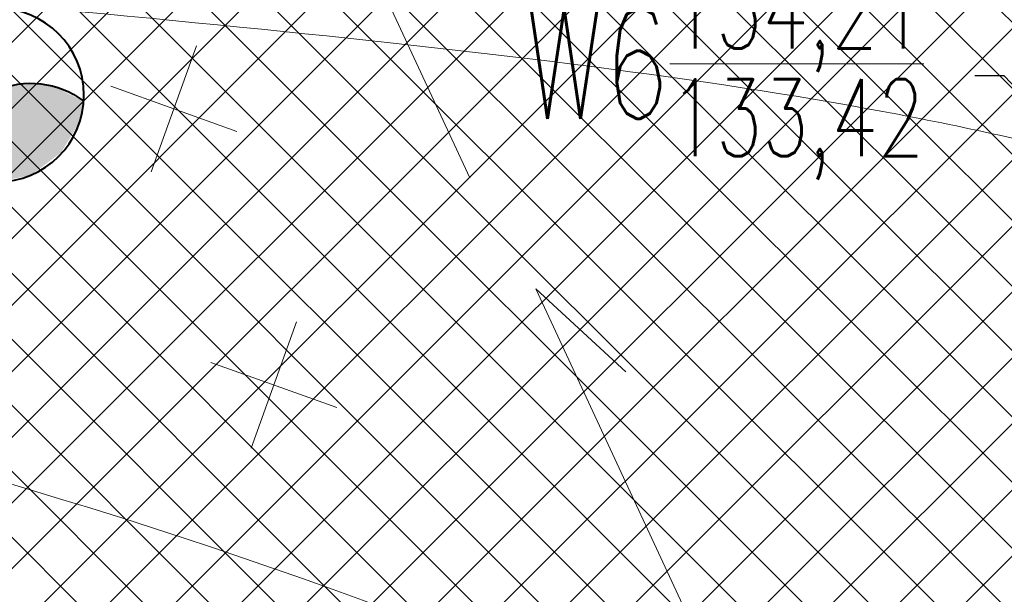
# Model space of a CAD drawing. Header units: metres. Extents: x 7472034 to 8439876, y 5890181 to 5961460.
# Tile 24 of 202: x 8439485 to 8439492, y 5890390 to 5890394. Entities that reach past the tile are written whole.
import ezdxf
from ezdxf import colors
from ezdxf.entities.mleader import LeaderData, LeaderLine
from ezdxf.math import Vec2, Vec3

# ---------------------------------------------------------------- set-up
doc = ezdxf.new("R2010")
doc.units = ezdxf.units.M
doc.header["$MEASUREMENT"] = 0
doc.linetypes.add('$0$L218_500', pattern=[1, 0.5, -0.5])
doc.layers.get('0').update_dxf_attribs({"linetype": 'CONTINUOUS', "lineweight": 5})
doc.layers.get('Defpoints').update_dxf_attribs({"linetype": 'CONTINUOUS'})
for name, color, linetype, lineweight in [('### Krawężnik', 6, 'CONTINUOUS', 35), ('### rzędne', 172, 'CONTINUOUS', 35), ('_a_widok', 7, 'CONTINUOUS', 5), ('_IS.KD.opis.2', 7, 'CONTINUOUS', 18), ('a_opisy', 7, 'CONTINUOUS', 18), ('E_LAMPY', 10, 'CONTINUOUS', 25), ('KOLOR-OBIEKT', 21, 'CONTINUOUS', 13), ('ZAG-obrys 018 wymiary', 7, 'CONTINUOUS', 18), ('ZAG-OPIS_020', 7, 'CONTINUOUS', 25)]:
    doc.layers.add(name, color=color, linetype=linetype, lineweight=lineweight)
doc.layers.add('100_rzut_wym_wew', color=7, linetype='CONTINUOUS')
doc.layers.add('_IS.BLOK.KD.doziemne', color=7, linetype='CONTINUOUS')
doc.layers.add('_IS_NO', color=11, linetype='CONTINUOUS', lineweight=20, plot=False)
doc.styles.add('DIM', font='simplex.shx', dxfattribs={"width": 0.8})
doc.styles.add('RS', font='Romans.shx', dxfattribs={"width": 0.7})
doc.dimstyles.new('DIM-WEW_500', dxfattribs={"dimscale": 5, "dimtxt": 18, "dimasz": 10, "dimexe": 4, "dimexo": 8, "dimgap": 5, "dimtad": 1, "dimlfac": 0.01, "dimzin": 9, "dimdsep": 46, "dimtxsty": 'DIM', "dimblk": 'ARCHTICK', "dimcen": 5, "dimclrt": 112, "dimadec": 4, "dimazin": 2, "dimtfac": 4, "dimtmove": 0, "dimatfit": 3, "dimldrblk": 'ARCHTICK', "dimfxl": 0, "dimtolj": 1, "dimlwd": 13, "dimarcsym": 0})
pattern_1 = [(45, (967499.2092647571, -71042.97165620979), (-0.2245064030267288, 0.2245064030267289), []), (135, (967499.2092647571, -71042.97165620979), (-0.2245064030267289, -0.2245064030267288), [])]

# ---------------------------------------------------------------- blocks, each defined once
blk = doc.blocks.new('_Oblique')
at = {"color": 0, "linetype": 'ByBlock', "lineweight": -2}
blk.add_line((-0.5, -0.5), (0.5, 0.5), dxfattribs=at)
blk = doc.blocks.new('*D70')
at = {"layer": 'Defpoints', "color": 0, "linetype": 'Continuous'}
for p in [(8439467.184140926, 5890400.218016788), (8439465.25386815, 5890398.746710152), (8439483.44976251, 5890374.874705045)]:
    blk.add_point(p, dxfattribs=at)
at = {"layer": 'ZAG-obrys 018 wymiary', "color": 0, "linetype": 'Continuous', "lineweight": -2}
for p, q in [((8439465.890114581, 5890399.231674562), (8439467.502264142, 5890400.460498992)), ((8439484.086008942, 5890375.359669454), (8439485.698158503, 5890376.588493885))]:
    blk.add_line(p, q, dxfattribs=at)
at = {"layer": 'ZAG-obrys 018 wymiary', "color": 0, "linetype": 'Continuous', "lineweight": 13}
blk.add_line((8439485.380035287, 5890376.346011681), (8439467.184140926, 5890400.218016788), dxfattribs=at)
at = {"layer": 'ZAG-obrys 018 wymiary', "color": 0, "linetype": 'Continuous', "lineweight": 13, "xscale": 0.3, "yscale": 0.3, "zscale": 0.3}
for p, rotation in [((8439467.184140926, 5890400.218016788), 127.3156395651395), ((8439485.380035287, 5890376.346011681), 307.3156395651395)]:
    blk.add_blockref('_Oblique', p, dxfattribs=dict(at, rotation=rotation))
at = {"layer": 'ZAG-obrys 018 wymiary', "color": 112, "linetype": 'Continuous', "lineweight": 25, "insert": (8439476.75927293, 5890388.645737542), "char_height": 0.8, "attachment_point": 5, "rotation": 307.31563956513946, "style": 'RS'}
blk.add_mtext('\\A1;30.02', dxfattribs=at)
blk = doc.blocks.new('_ArchTick')
at = {"layer": '100_rzut_wym_wew', "color": 0, "linetype": 'Continuous', "const_width": 0.15}
blk.add_lwpolyline([(-0.5, -0.5), (0.5, 0.5)], dxfattribs=at)
blk = doc.blocks.new('A$C5FF37710')
at = {"layer": '### rzędne', "color": 0, "lineweight": 13, "flags": 128}
blk.add_lwpolyline([(38.48125302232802, 24.18436087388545), (36.9442645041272, 27.49714869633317), (37.6605330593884, 26.62872736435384)], dxfattribs=at)
at = {"layer": '### rzędne', "color": 0, "lineweight": 13, "elevation": 6.635853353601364e-07, "flags": 128}
blk.add_lwpolyline([(40.46869939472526, 20.11418035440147), (38.93171087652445, 23.42696817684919), (39.54439924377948, 22.86151062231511)], dxfattribs=at)
blk = doc.blocks.new('LAM')
at = {"lineweight": 40}
blk.add_line((6.835788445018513e-16, -161.5506126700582), (6.835788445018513e-16, -18.60614954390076), dxfattribs=at)
for centre, radius in [((0, 0), 18.60614954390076), ((6.835788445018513e-16, -243.8416448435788), 82.29103217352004)]:
    blk.add_circle(centre, radius, dxfattribs=at)
blk.add_arc((6.835788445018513e-16, -321.8015997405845), 82.29103217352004, 28.27372536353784, 151.7262746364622, dxfattribs=at)
for points in [[(18.17331868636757, -241.5423668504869), (-60.85573633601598, -299.2347250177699), (45.93429220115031, -253.5238231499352), (-32.76859408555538, -318.3959581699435)], [(-60.85573633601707, -299.2347250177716), (-18.22487994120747, -241.5540594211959), (18.17331868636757, -241.5423668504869)], [(-33.98132504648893, -246.854394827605), (-60.85573633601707, -299.2347250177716), (-18.22487994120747, -241.5540594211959)], [(-51.68273205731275, -257.7648198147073), (-60.85573633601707, -299.2347250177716), (-33.98132504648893, -246.854394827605)], [(-72.47327324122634, -282.8216222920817), (-60.85573633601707, -299.2347250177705), (-51.68273205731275, -257.7648198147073)], [(-32.76859408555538, -318.3959581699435), (45.93429220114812, -253.5238231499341), (2.278341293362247, -326.1011314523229)], [(45.93429220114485, -253.5238231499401), (72.47327324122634, -282.8216222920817), (2.278341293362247, -326.1011314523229)], [(2.278341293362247, -326.1011314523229), (72.47327324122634, -282.8216222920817), (33.98364006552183, -318.7878000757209), (58.17943860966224, -302.6549622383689)]]:
    blk.add_solid(points, dxfattribs=at)
blk = doc.blocks.new('Elektryk_v3')
at = {"layer": 'E_LAMPY', "color": 1, "xscale": -0.007200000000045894, "yscale": 0.007200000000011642, "zscale": 0.0072, "rotation": 24.2907176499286}
blk.add_blockref('LAM', (-25.34581779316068, -59.31437533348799), dxfattribs=at)
blk = doc.blocks.new('A$C2D0F1821')
at = {"ltscale": 0.1}
for p, q in [((0.4569985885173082, 0.9141682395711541), (0.4569985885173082, 0)), ((0.9140827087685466, 0.4570841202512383), (-8.553080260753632e-05, 0.4570841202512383))]:
    blk.add_line(p, q, dxfattribs=at)
blk = doc.blocks.new('*D120')
at = {"layer": 'Defpoints', "color": 0, "linetype": 'Continuous', "lineweight": 60}
for p in [(8439491.77533272, 5890412.229050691), (8439491.536950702, 5890412.112391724), (8439501.399289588, 5890392.563367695)]:
    blk.add_point(p, dxfattribs=at)
at = {"layer": 'ZAG-obrys 018 wymiary', "color": 0, "linetype": 'Continuous', "lineweight": -2}
for p, q in [((8439491.536950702, 5890412.112391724), (8439491.177666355, 5890411.936565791)), ((8439501.16090757, 5890392.446708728), (8439500.801623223, 5890392.270882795))]:
    blk.add_line(p, q, dxfattribs=at)
at = {"layer": 'ZAG-obrys 018 wymiary', "color": 0, "linetype": 'Continuous', "lineweight": 13}
blk.add_line((8439501.16090757, 5890392.446708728), (8439491.536950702, 5890412.112391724), dxfattribs=at)
at = {"layer": 'ZAG-obrys 018 wymiary', "color": 0, "linetype": 'Continuous', "lineweight": 13, "xscale": 0.3, "yscale": 0.3, "zscale": 0.3}
for p, rotation in [((8439491.536950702, 5890412.112391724), 116.0761189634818), ((8439501.16090757, 5890392.446708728), 296.0761189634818)]:
    blk.add_blockref('_Oblique', p, dxfattribs=dict(at, rotation=rotation))
at = {"layer": 'ZAG-obrys 018 wymiary', "color": 112, "linetype": 'Continuous', "lineweight": 25, "insert": (8439499.079467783, 5890398.064928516), "char_height": 0.8, "attachment_point": 5, "rotation": 296.0761189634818, "style": 'RS'}
blk.add_mtext('\\A1;21.9', dxfattribs=at)
blk = doc.blocks.new('*D121')
at = {"layer": 'Defpoints', "color": 0, "linetype": 'Continuous'}
for p in [(8439466.404086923, 5890399.962795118), (8439465.253868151, 5890398.746710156), (8439487.477918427, 5890377.726369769)]:
    blk.add_point(p, dxfattribs=at)
at = {"layer": 'ZAG-obrys 018 wymiary', "color": 0, "linetype": 'Continuous', "lineweight": -2}
for p, q in [((8439465.803594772, 5890399.327916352), (8439466.678950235, 5890400.253398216)), ((8439488.02764505, 5890378.307575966), (8439488.903000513, 5890379.233057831))]:
    blk.add_line(p, q, dxfattribs=at)
at = {"layer": 'ZAG-obrys 018 wymiary', "color": 0, "linetype": 'Continuous', "lineweight": 13}
blk.add_line((8439488.628137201, 5890378.942454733), (8439466.404086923, 5890399.962795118), dxfattribs=at)
at = {"layer": 'ZAG-obrys 018 wymiary', "color": 0, "linetype": 'Continuous', "lineweight": 13, "xscale": 0.3, "yscale": 0.3, "zscale": 0.3}
for p, rotation in [((8439466.404086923, 5890399.962795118), 136.5944193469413), ((8439488.628137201, 5890378.942454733), 316.5944193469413)]:
    blk.add_blockref('_Oblique', p, dxfattribs=dict(at, rotation=rotation))
at = {"layer": 'ZAG-obrys 018 wymiary', "color": 112, "linetype": 'Continuous', "lineweight": 25, "insert": (8439476.474970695, 5890391.263244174), "char_height": 0.8, "attachment_point": 5, "rotation": 316.5944193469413, "style": 'RS'}
blk.add_mtext('\\A1;30.6', dxfattribs=at)
blk = doc.blocks.new('*D132')
at = {"layer": 'Defpoints', "color": 0, "linetype": 'Continuous', "lineweight": 60}
for p in [(8439490.081045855, 5890411.33265816), (8439490.081045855, 5890411.33265816), (8439503.593241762, 5890384.547616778)]:
    blk.add_point(p, dxfattribs=at)
at = {"layer": 'ZAG-obrys 018 wymiary', "color": 0, "linetype": 'Continuous', "lineweight": -2}
for p, q in [((8439490.081045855, 5890411.33265816), (8439490.438176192, 5890411.512818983)), ((8439503.593241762, 5890384.547616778), (8439503.9503721, 5890384.727777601))]:
    blk.add_line(p, q, dxfattribs=at)
at = {"layer": 'ZAG-obrys 018 wymiary', "color": 0, "linetype": 'Continuous', "lineweight": 13}
blk.add_line((8439503.593241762, 5890384.547616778), (8439490.081045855, 5890411.33265816), dxfattribs=at)
at = {"layer": 'ZAG-obrys 018 wymiary', "color": 0, "linetype": 'Continuous', "lineweight": 13, "xscale": 0.3, "yscale": 0.3, "zscale": 0.3}
for p, rotation in [((8439490.081045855, 5890411.33265816), 116.7694823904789), ((8439503.593241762, 5890384.547616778), 296.7694823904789)]:
    blk.add_blockref('_Oblique', p, dxfattribs=dict(at, rotation=rotation))
at = {"layer": 'ZAG-obrys 018 wymiary', "color": 112, "linetype": 'Continuous', "lineweight": 25, "insert": (8439496.348970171, 5890400.239980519), "char_height": 0.8, "attachment_point": 5, "rotation": 296.7694823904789, "style": 'RS'}
blk.add_mtext('\\A1;30', dxfattribs=at)
blk = doc.blocks.new('A$C1D2679FE')
at = {"layer": 'KOLOR-OBIEKT', "lineweight": 9, "ltscale": 200}
h = blk.add_hatch(dxfattribs=at)
h.set_pattern_fill('ANSI37', color=253, scale=0.1, angle=16)
h.set_pattern_definition([(61, (-7471780.020262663, -5961378.212846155), (-0.2776917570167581, 0.153927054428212), []), (151, (-7471780.020262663, -5961378.212846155), (-0.153927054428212, -0.2776917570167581), [])])
edge = h.paths.add_edge_path()
edge.add_line((196.975401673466, 33.54016214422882), (192.3495923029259, 34.13512154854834))
edge.add_line((192.3495923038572, 34.13512154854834), (187.7176397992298, 34.7308710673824))
edge.add_line((187.7176398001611, 34.7308710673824), (178.5077782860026, 36.15998750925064))
edge.add_line((178.5077782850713, 36.15998750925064), (176.6601969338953, 36.5026140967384))
edge.add_arc((181.3685569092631, 38.18527459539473), 5.000000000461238, 199.6657310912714, 261.1796204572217)
edge.add_line((180.6018702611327, 33.24440507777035), (187.358021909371, 32.19603671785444))
edge.add_line((187.3580219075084, 32.19603671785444), (192.0230219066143, 31.59603671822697))
edge.add_line((192.0230219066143, 31.59603671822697), (196.6880219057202, 30.9960367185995))
edge.add_line((196.6880219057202, 30.9960367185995), (201.9780219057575, 30.48103671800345))
edge.add_line((201.9780219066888, 30.48103671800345), (207.2680219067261, 29.96603671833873))
edge.add_line((207.2680219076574, 29.96603671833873), (216.468021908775, 29.35603671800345))
edge.add_line((216.4680219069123, 29.35603671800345), (221.8830219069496, 29.11103671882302))
edge.add_line((221.8830219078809, 29.11103671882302), (227.2980219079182, 28.86603671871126))
edge.add_line((227.2980219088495, 28.86603671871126), (233.718021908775, 28.60103671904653))
edge.add_line((233.7180219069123, 28.60103671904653), (240.1380219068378, 28.33603671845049))
edge.add_line((240.1380219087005, 28.33603671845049), (245.3280219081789, 28.076036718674))
edge.add_line((245.3280219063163, 28.076036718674), (246.1380219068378, 28.00603671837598))
edge.add_line((246.1380219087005, 28.00603671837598), (248.4280219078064, 27.98603671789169))
edge.add_line((248.4280219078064, 27.98603671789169), (251.4080219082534, 28.33603671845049))
edge.add_line((251.4080219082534, 28.33603671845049), (255.3380219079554, 29.13603671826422))
edge.add_line((255.3380219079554, 29.13603671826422), (258.1480219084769, 30.35603671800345))
edge.add_line((258.1480219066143, 30.35603671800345), (260.6280219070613, 32.076036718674))
edge.add_line((260.6280219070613, 32.076036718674), (262.7080219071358, 34.29603671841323))
edge.add_line((262.7080219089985, 34.29603671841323), (264.3880219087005, 36.826036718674))
edge.add_line((264.3880219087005, 36.826036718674), (265.608021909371, 39.59603671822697))
edge.add_line((265.6080219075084, 39.59603671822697), (266.4080219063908, 42.53603671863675))
edge.add_line((266.4080219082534, 42.53603671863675), (266.6380219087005, 45.60603671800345))
edge.add_line((266.6380219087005, 45.60603671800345), (266.3380219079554, 48.59603671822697))
edge.add_line((266.3380219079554, 48.59603671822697), (265.628021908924, 51.53603671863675))
edge.add_line((265.6280219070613, 51.53603671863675), (264.5280219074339, 54.28603671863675))
edge.add_line((264.5280219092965, 54.28603671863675), (263.3880219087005, 57.11603671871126))
edge.add_line((263.3880219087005, 57.11603671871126), (262.5430219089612, 59.47103671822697))
edge.add_line((262.5430219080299, 59.47103671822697), (261.6980219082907, 61.826036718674))
edge.add_line((261.6980219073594, 61.826036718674), (260.5980219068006, 65.15103671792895))
edge.add_line((260.5980219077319, 65.15103671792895), (259.4980219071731, 68.47603671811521))
edge.add_line((259.4980219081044, 68.47603671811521), (257.3916487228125, 67.77919145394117))
edge.add_line((257.3916487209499, 67.77919145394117), (258.1675714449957, 64.34697791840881))
edge.add_line((258.167571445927, 64.34697791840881), (259.2776264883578, 60.99158426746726))
edge.add_line((259.2776264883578, 60.99158426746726), (260.1334384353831, 58.60645156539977))
edge.add_line((260.1334384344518, 58.60645156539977), (260.9950570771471, 56.20513570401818))
edge.add_line((260.9950570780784, 56.20513570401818), (262.1522789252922, 53.33238322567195))
edge.add_line((262.1522789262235, 53.33238322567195), (263.1827648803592, 50.75616833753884))
edge.add_line((263.1827648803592, 50.75616833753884), (263.8083402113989, 48.16575780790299))
edge.add_line((263.8083402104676, 48.16575780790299), (264.0684198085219, 45.57363114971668))
edge.add_line((264.0684198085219, 45.57363114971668), (263.8734869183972, 42.97170083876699))
edge.add_line((263.8734869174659, 42.97170083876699), (263.1880731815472, 40.45280535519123))
edge.add_line((263.1880731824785, 40.45280535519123), (262.1337886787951, 38.05906103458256))
edge.add_line((262.1337886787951, 38.05906103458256), (260.6936748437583, 35.89031817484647))
edge.add_line((260.6936748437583, 35.89031817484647), (258.9457271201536, 34.02472012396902))
edge.add_line((258.9457271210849, 34.02472012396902), (256.8967191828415, 32.60363397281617))
edge.add_line((256.8967191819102, 32.60363397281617), (254.5645412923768, 31.59108698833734))
edge.add_line((254.5645412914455, 31.59108698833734), (251.0026761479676, 30.86602538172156))
edge.add_line((251.0026761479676, 30.86602538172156), (248.2893446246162, 30.54734550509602))
edge.add_line((248.2893446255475, 30.54734550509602), (246.2595893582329, 30.56507262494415))
edge.add_line((246.2595893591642, 30.56507262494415), (245.5023283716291, 30.63051493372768))
edge.add_line((245.5023283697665, 30.63051493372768), (240.2548571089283, 30.89339403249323))
edge.add_line((240.2548571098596, 30.89339403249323), (233.8236017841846, 31.1588586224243))
edge.add_line((233.8236017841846, 31.1588586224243), (227.4086662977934, 31.42364957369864))
edge.add_line((227.4086662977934, 31.42364957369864), (221.9987299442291, 31.66842047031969))
edge.add_line((221.9987299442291, 31.66842047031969), (217.4544723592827, 31.90290945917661))
edge.add_line((217.4544723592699, 31.90290945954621), (217.0910134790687, 31.92589690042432))
edge.add_line((217.0910134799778, 31.92589689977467), (214.8768218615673, 32.06593639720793))
edge.add_line((214.876821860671, 32.06593639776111), (207.0033997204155, 32.56390146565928))
edge.add_line((207.0033997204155, 32.56390146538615), (202.2260741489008, 33.02899081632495))
edge.add_line((202.2260741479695, 33.02899081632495), (196.975401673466, 33.54016214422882))
blk = doc.blocks.new('A$C2C426404')
at = {"layer": '_IS_NO'}
for points, knots in [([(50.6228041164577, 30.56321178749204, 1.829566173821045e-06), (53.11749188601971, 30.21319374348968), (56.38514522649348, 30.67444155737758), (60.99540497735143, 30.04553546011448), (68.19327101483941, 22.54355850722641, -2.469325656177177e-08), (70.8769634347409, 19.46133922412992, 5.150448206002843e-09), (74.71212187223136, 14.31917844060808, -1.219795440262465e-09), (78.88802252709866, 13.86142715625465), (82.75564656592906, 12.70757211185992)], [0, 0, 0, 0, 7.578698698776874, 9.67195365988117, 16.27655537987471, 24.33370670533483, 30.35915105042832, 36.79354326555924, 36.79354326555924, 36.79354326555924, 36.79354326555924]), ([(34.69758252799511, 26.62029764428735, 1.829566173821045e-06), (40.87218305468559, 26.41112569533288, 1.667744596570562e-06), (49.61345895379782, 24.40192037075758), (56.18036241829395, 20.44034491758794, -1.622211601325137e-07), (58.82988067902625, 19.20467422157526, -1.627363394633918e-07), (59.09417402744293, 19.08442812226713, -1.62117903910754e-07)], [0, 0, 0, 0, 10.98030812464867, 19.58301366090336, 20.55410556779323, 20.55410556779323, 20.55410556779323, 20.55410556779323])]:
    blk.add_open_spline(points, degree=3, knots=knots, dxfattribs=at)
at = {"layer": '_IS_NO', "ltscale": 0.1}
blk.add_open_spline([(42.68988528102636, 28.46442090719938, 1.829566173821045e-06), (46.62654304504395, 28.07523506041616, 3.049431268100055e-06), (50.48704279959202, 27.80676846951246), (53.91074486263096, 27.04982776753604), (55.06767404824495, 26.67388751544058, 4.692356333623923e-08), (55.69703794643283, 26.4419252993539, 8.071714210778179e-08)], degree=3, knots=[0, 0, 0, 0, 7.505718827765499, 9.15878479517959, 11.0917331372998, 11.0917331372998, 11.0917331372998, 11.0917331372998], dxfattribs=at)
blk = doc.blocks.new('JPII.KD_aktualizacja rzędnych_20.12.2024')
at = {"layer": '_IS.KD.opis.2', "color": 0}
ml = blk.add_multileader_mtext('Standard', dxfattribs=at)
ml.set_content('\\A1;{\\C134;W6\\H0.7x;\\C256;\\S134,21/133,42;}', style='RS')
ml.set_leader_properties()
ml.build(insert=Vec2(0, 0))
ml.multileader.update_dxf_attribs({"text_left_attachment_type": 2, "text_right_attachment_type": 2, "dogleg_length": 0.2, "arrow_head_size": 0.25})
ctx = ml.context
ctx.base_point, ctx.char_height, ctx.arrow_head_size, ctx.landing_gap_size, ctx.plane_origin = Vec3(8438628.583012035, 5890689.329509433), 0.75, 0.25, 0.3, Vec3(8438578.374290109, 5890663.432375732)
ctx.left_attachment, ctx.right_attachment, ctx.text_align_type = 2, 2, 1
notes = []
notes.append((ctx, [(1, (1, 1, 0), (8438632.200512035, 5890689.329509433), (-1, 0), 0.2, [(3, [(8438633.889651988, 5890687.551937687)], 0, [])])]))
ctx.mtext.insert, ctx.mtext.width, ctx.mtext.alignment, ctx.mtext.flow_direction = Vec3(8438630.291762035, 5890690.042009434), 9.34447490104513, 2, 5
for ctx, leaders in notes:
    for number, flags, end, landing, length, lines in leaders:
        leader = LeaderData()
        leader.index, (leader.has_last_leader_line, leader.has_dogleg_vector, leader.attachment_direction) = number, flags
        leader.last_leader_point, leader.dogleg_vector, leader.dogleg_length = Vec3(end), Vec3(landing), length
        for number, points, colour, breaks in lines:
            line = LeaderLine()
            line.index, line.vertices, line.color, line.breaks = number, Vec3.list(points), colors.encode_raw_color(colour), breaks
            leader.lines.append(line)
        ctx.leaders.append(leader)

msp = doc.modelspace()

# ---------------------------------------------------------------- hatches: boundary and pattern name
at = {"layer": 'KOLOR-OBIEKT', "lineweight": 9}
h = msp.add_hatch(dxfattribs=at)
h.set_pattern_fill('ANSI37', color=73, scale=0.1)
h.set_pattern_definition(pattern_1)
edge = h.paths.add_edge_path()
edge.add_arc((8439443.60123986, 5890379.17988472), 6.652831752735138, 296.7043321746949, 335.0331150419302)
edge.add_arc((8439476.194075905, 5890367.917634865), 27.87464989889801, 155.1393615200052, 162.3446315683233, ccw=False)
edge.add_arc((8439457.399943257, 5890376.211109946), 7.345078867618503, 127.98309878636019, 152.2023641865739, ccw=False)
edge.add_arc((8439457.741930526, 5890376.488713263), 7.349948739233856, 107.1989600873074, 131.4182254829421, ccw=False)
edge.add_line((8439455.568618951, 5890383.509999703), (8439473.898437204, 5890392.710084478))
edge.add_arc((8439481.742870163, 5890376.384611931), 18.11232128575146, 99.26977735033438, 115.6644084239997, ccw=False)
edge.add_line((8439478.825278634, 5890394.260401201), (8439481.377171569, 5890394.321440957))
edge.add_arc((8439482.909595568, 5890377.390082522), 17.00056533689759, 88.22393661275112, 95.17163768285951, ccw=False)
edge.add_arc((8439482.561499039, 5890405.235869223), 10.88860248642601, 274.6092070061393, 298.9976789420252)
edge.add_arc((8443006.923870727, 5883371.657126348), 7856.29059094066, 116.59181359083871, 116.61107962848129, ccw=False)
edge.add_arc((8439465.895823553, 5890431.340313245), 42.15757971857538, 305.2087751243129, 306.7865132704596)
edge.add_arc((8439488.80074795, 5890400.283338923), 3.577668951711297, 310.8590814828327, 340.7280968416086)
edge.add_line((8439492.177934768, 5890399.102523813), (8439493.275267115, 5890403.980640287))
edge.add_line((8439493.275267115, 5890403.980640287), (8439502.266345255, 5890408.28072203))
edge.add_line((8439502.266345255, 5890408.28072203), (8439504.844191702, 5890407.694009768))
edge.add_line((8439504.844191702, 5890407.694009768), (8439506.125281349, 5890405.329609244))
edge.add_arc((8439507.019670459, 5890405.776898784), 0.9999999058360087, 206.5699188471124, 283.6833393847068)
edge.add_line((8439507.256226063, 5890404.805280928), (8439511.624560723, 5890406.970734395))
edge.add_line((8439511.624560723, 5890406.970734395), (8439511.39896348, 5890407.420225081))
edge.add_line((8439511.39896348, 5890407.420225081), (8439510.561982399, 5890407.017405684))
edge.add_line((8439510.561982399, 5890407.017405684), (8439509.330427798, 5890409.481424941))
edge.add_line((8439509.330427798, 5890409.481424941), (8439512.635426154, 5890411.138401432))
edge.add_line((8439512.635426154, 5890411.138401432), (8439512.638568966, 5890411.136467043))
edge.add_line((8439512.638568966, 5890411.136467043), (8439515.998443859, 5890412.829496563))
edge.add_line((8439515.998443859, 5890412.829496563), (8439517.239018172, 5890410.325621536))
edge.add_line((8439517.239018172, 5890410.325621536), (8439513.919446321, 5890408.633274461))
edge.add_line((8439513.919446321, 5890408.633274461), (8439514.091312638, 5890408.235941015))
edge.add_line((8439514.091312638, 5890408.235941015), (8439518.839102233, 5890410.604261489))
edge.add_line((8439518.839102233, 5890410.604261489), (8439518.585943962, 5890412.843737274))
edge.add_line((8439518.585943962, 5890412.843737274), (8439518.274555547, 5890413.628049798))
edge.add_line((8439518.274555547, 5890413.628049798), (8439517.839658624, 5890414.494365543))
edge.add_line((8439517.839658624, 5890414.494365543), (8439524.310164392, 5890417.742607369))
edge.add_line((8439524.310164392, 5890417.742607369), (8439525.122207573, 5890416.124990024))
edge.add_line((8439525.122207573, 5890416.124990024), (8439526.840645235, 5890414.670893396))
edge.add_line((8439526.840645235, 5890414.670893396), (8439527.244697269, 5890414.489695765))
edge.add_arc((8439552.769967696, 5890317.570311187), 100.2242811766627, 102.79246926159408, 104.75471345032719, ccw=False)
edge.add_arc((8439529.321881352, 5890420.105147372), 4.960037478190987, 284.6730648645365, 320.3902958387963)
edge.add_arc((8435016.013859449, 5889290.11735932), 4655.555010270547, 14.00691021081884, 14.04831962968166)
edge.add_line((8439532.327549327, 5890420.207226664), (8439525.877549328, 5890423.127226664))
edge.add_line((8439525.877549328, 5890423.127226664), (8439431.028022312, 5890376.803268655))
edge.add_line((8439431.028022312, 5890376.803268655), (8439435.479127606, 5890375.417226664))
edge.add_line((8439435.479127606, 5890375.417226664), (8439446.590932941, 5890373.236661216))
edge = h.paths.add_edge_path()
edge.add_arc((8439530.228804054, 5890405.916425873), 3.001836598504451, 99.44813666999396, 208.2631515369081)
edge.add_line((8439527.5848402, 5890404.494990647), (8439533.209264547, 5890393.206690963))
edge.add_line((8439533.209264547, 5890393.206690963), (8439519.17443581, 5890386.185049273))
edge.add_line((8439519.17443581, 5890386.185049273), (8439523.57812012, 5890377.411604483))
edge.add_line((8439523.57812012, 5890377.411604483), (8439517.455507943, 5890374.324033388))
edge.add_line((8439517.455507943, 5890374.324033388), (8439517.445860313, 5890374.319191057))
edge.add_line((8439517.445860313, 5890374.319191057), (8439517.33905848, 5890374.265585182))
edge.add_line((8439517.33905848, 5890374.265585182), (8439516.815779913, 5890375.308140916))
edge.add_line((8439516.815779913, 5890375.308140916), (8439511.370501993, 5890372.574998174))
edge.add_line((8439511.370501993, 5890372.574998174), (8439511.888417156, 5890371.529804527))
edge.add_line((8439511.888417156, 5890371.529804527), (8439506.425671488, 5890368.787948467))
edge.add_line((8439506.425671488, 5890368.787948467), (8439505.890341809, 5890369.841556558))
edge.add_line((8439505.890341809, 5890369.841556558), (8439505.8884594, 5890369.869391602))
edge.add_line((8439505.8884594, 5890369.869391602), (8439500.283276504, 5890366.97762632))
edge.add_line((8439500.283276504, 5890366.97762632), (8439519.478066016, 5890366.160130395))
edge.add_line((8439519.478066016, 5890366.160130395), (8439542.767549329, 5890378.417226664))
edge.add_line((8439542.767549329, 5890378.417226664), (8439538.675788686, 5890394.802262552))
edge.add_line((8439538.675788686, 5890394.802262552), (8439537.066416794, 5890401.238139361))
edge.add_line((8439537.066416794, 5890401.238139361), (8439535.557306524, 5890407.69906358))
edge.add_arc((8439531.145391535, 5890400.872499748), 8.128158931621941, 57.12596579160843, 99.98506404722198)
edge = h.paths.add_edge_path()
edge.add_line((8439470.194509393, 5890384.137651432), (8439461.355169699, 5890379.697090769))
edge.add_line((8439461.355169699, 5890379.697090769), (8439460.080861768, 5890379.068371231))
edge.add_line((8439460.080861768, 5890379.068371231), (8439457.869254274, 5890377.642639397))
edge.add_arc((8439460.609507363, 5890373.444653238), 5.013190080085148, 123.1346622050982, 204.022759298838)
edge.add_line((8439456.030540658, 5890371.403786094), (8439459.447549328, 5890370.707226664))
edge.add_line((8439459.447549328, 5890370.707226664), (8439480.497107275, 5890367.736747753))
edge.add_line((8439480.497107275, 5890367.736747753), (8439497.963342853, 5890367.082590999))
edge.add_line((8439497.963342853, 5890367.082590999), (8439496.62020549, 5890369.722641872))
edge.add_line((8439496.62020549, 5890369.722641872), (8439494.91788047, 5890373.087302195))
edge.add_arc((8439489.468037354, 5890366.363615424), 8.654984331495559, 50.97371617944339, 58.22889977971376)
edge.add_line((8439494.025120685, 5890373.721722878), (8439490.036071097, 5890376.575637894))
edge.add_line((8439490.036071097, 5890376.575637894), (8439489.954459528, 5890375.592465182))
edge.add_line((8439489.954459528, 5890375.592465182), (8439490.917133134, 5890375.538648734))
edge.add_line((8439490.917133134, 5890375.538648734), (8439490.678913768, 5890371.956837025))
edge.add_line((8439490.678913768, 5890371.956837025), (8439482.55041443, 5890372.440399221))
edge.add_line((8439482.55041443, 5890372.440399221), (8439482.851718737, 5890376.020734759))
edge.add_line((8439482.851718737, 5890376.020734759), (8439487.354100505, 5890375.749064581))
edge.add_line((8439487.354100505, 5890375.749064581), (8439487.521080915, 5890378.34061919))
edge.add_line((8439487.521080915, 5890378.34061919), (8439481.803471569, 5890382.401025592))
edge.add_arc((8439487.942466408, 5890392.088814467), 11.46911116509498, 231.6002274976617, 237.6382272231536, ccw=False)
edge.add_line((8439480.818489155, 5890383.100518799), (8439480.351152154, 5890383.41057529))
edge.add_line((8439480.351152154, 5890383.41057529), (8439479.210044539, 5890382.939428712))
edge.add_line((8439479.210044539, 5890382.939428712), (8439480.412913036, 5890383.399613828))
edge.add_arc((8439474.682487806, 5890375.167564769), 10.03017472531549, 55.15777404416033, 116.5800473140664)
h.paths.add_polyline_path([(8439461.898919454, 5890370.792156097), (8439462.257176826, 5890373.552492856)], flags=16)
h = msp.add_hatch(dxfattribs=at)
h.set_pattern_fill('ANSI37', color=253, scale=0.1)
h.set_pattern_definition(pattern_1)
edge = h.paths.add_edge_path()
edge.add_arc((8439529.163071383, 5890420.279666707), 5.193757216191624, 276.50229096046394, 320.0240354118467, ccw=False)
edge.add_line((8439529.751227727, 5890415.119319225), (8439525.812744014, 5890414.153171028))
edge.add_line((8439525.812744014, 5890414.153171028), (8439519.208160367, 5890410.804184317))
edge.add_line((8439519.208160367, 5890410.804184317), (8439517.988028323, 5890410.126512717))
edge.add_line((8439517.988028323, 5890410.126512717), (8439514.091312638, 5890408.235941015))
edge.add_line((8439514.091312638, 5890408.235941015), (8439511.613697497, 5890406.992378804))
edge.add_line((8439511.613697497, 5890406.992378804), (8439509.258949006, 5890405.810485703))
edge.add_line((8439509.258949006, 5890405.810485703), (8439507.371756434, 5890404.83508177))
edge.add_arc((8439506.940777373, 5890405.737469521), 1.000023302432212, 206.5712342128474, 295.5290722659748, ccw=False)
edge.add_line((8439506.046377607, 5890405.290148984), (8439504.844186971, 5890407.693988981))
edge.add_line((8439504.844186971, 5890407.693988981), (8439502.261629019, 5890408.281795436))
edge.add_line((8439502.261629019, 5890408.281795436), (8439499.350132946, 5890407.011538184))
edge.add_line((8439499.350132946, 5890407.011538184), (8439493.30510976, 5890403.995621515))
edge.add_line((8439493.30510976, 5890403.995621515), (8439492.177918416, 5890399.102451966))
edge.add_arc((8439488.801253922, 5890400.282879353), 3.577047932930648, 293.05521913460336, 340.73119789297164, ccw=False)
edge.add_line((8439490.202090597, 5890396.991537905), (8439487.801423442, 5890395.78932472))
edge.add_arc((8439482.51122255, 5890404.317896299), 10.03607286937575, 278.1216072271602, 301.8109775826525, ccw=False)
edge.add_line((8439483.9290645, 5890394.382480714), (8439478.825278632, 5890394.260401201))
edge.add_arc((8439481.742870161, 5890376.384611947), 18.11232126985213, 99.26977735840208, 115.6644084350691)
edge.add_line((8439473.898437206, 5890392.710084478), (8439455.537130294, 5890383.494194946))
edge.add_arc((8439458.368862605, 5890375.380272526), 8.593860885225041, 109.2388197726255, 150.5606865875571)
edge.add_line((8439450.884668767, 5890379.604167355), (8439456.921008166, 5890377.849276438))
edge.add_line((8439456.921008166, 5890377.849276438), (8439458.055979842, 5890377.519316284))
edge.add_arc((8439462.056345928, 5890374.376166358), 5.087466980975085, 112.4172144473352, 141.842727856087, ccw=False)
edge.add_line((8439460.116249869, 5890379.079181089), (8439470.201913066, 5890384.141371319))
edge.add_arc((8439474.670732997, 5890375.058466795), 10.12272227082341, 52.60385305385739, 116.19734301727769, ccw=False)
edge.add_line((8439480.818489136, 5890383.100518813), (8439494.035062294, 5890373.735722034))
edge.add_arc((8439499.404929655, 5890380.165137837), 8.376924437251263, 230.1312663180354, 239.1071883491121)
edge.add_arc((8439492.046879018, 5890368.073539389), 5.778072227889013, 28.405105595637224, 58.05675779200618, ccw=False)
edge.add_line((8439497.129307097, 5890370.822183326), (8439498.920012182, 5890367.249241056))
edge.add_line((8439498.920012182, 5890367.249241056), (8439502.137476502, 5890368.864147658))
edge.add_line((8439502.137476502, 5890368.864147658), (8439500.881438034, 5890371.366619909))
edge.add_arc((8439501.41146424, 5890371.651481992), 0.6017260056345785, 32.69127385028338, 208.2557647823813, ccw=False)
edge.add_line((8439501.917872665, 5890371.97648152), (8439503.213570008, 5890369.395299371))
edge.add_line((8439503.213570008, 5890369.395299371), (8439521.788261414, 5890378.745992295))
edge.add_line((8439521.788261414, 5890378.745992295), (8439512.863585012, 5890396.520876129))
edge.add_arc((8439515.497668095, 5890397.863594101), 2.956566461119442, 115.92003145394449, 207.0101116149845, ccw=False)
edge.add_line((8439514.20530482, 5890400.522744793), (8439524.043376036, 5890405.489377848))
edge.add_line((8439524.043376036, 5890405.489377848), (8439526.586557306, 5890407.103247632))
edge.add_line((8439526.586557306, 5890407.103247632), (8439529.129738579, 5890408.717117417))
edge.add_arc((8439531.212438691, 5890401.016589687), 7.97720296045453, 58.08019787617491, 105.13424418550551, ccw=False)
edge.add_line((8439535.43023892, 5890407.787551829), (8439533.14312037, 5890416.942853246))
edge = h.paths.add_edge_path(flags=16)
edge.add_line((8439502.061371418, 5890393.458260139), (8439496.04637926, 5890390.43770596))
edge.add_arc((8439496.464019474, 5890389.751908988), 0.8029575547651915, 121.3407965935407, 301.694103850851)
edge.add_line((8439496.8858806, 5890389.068700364), (8439502.900872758, 5890392.089254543))
edge.add_arc((8439502.27990767, 5890392.650368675), 0.83692694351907, 317.898520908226, 465.1363795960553)
edge = h.paths.add_edge_path(flags=16)
edge.add_line((8439505.00109902, 5890384.089630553), (8439500.444638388, 5890381.798632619))
edge.add_arc((8439500.084983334, 5890382.51322949), 0.8000002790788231, 116.620304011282, 296.7160130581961, ccw=False)
edge.add_line((8439499.72652247, 5890383.228426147), (8439504.283989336, 5890385.517420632))
edge.add_arc((8439504.642916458, 5890384.80371257), 0.7988791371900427, -63.361719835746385, 116.69803695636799, ccw=False)

# ---------------------------------------------------------------- block references
at = {"layer": '### Krawężnik', "color": 1, "linetype": 'Continuous', "lineweight": 60, "ltscale": 0.2}
msp.add_blockref('A$C1D2679FE', (8439279.223208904, 5890335.266736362), dxfattribs=at)
at = {"ltscale": 0.1}
msp.add_blockref('A$C5FF37710', (8439449.697574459, 5890368.641764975), dxfattribs=at)
at = {"layer": '_a_widok', "color": 0, "linetype": 'Continuous', "lineweight": 60, "ltscale": 0.2}
msp.add_blockref('A$C2C426404', (8439438.733810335, 5890365.88383195), dxfattribs=at)
msp.add_blockref('A$C2C426404', (8439438.733810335, 5890365.88383195), dxfattribs=at)
at = {"layer": '_IS.BLOK.KD.doziemne', "linetype": '$0$L218_500'}
msp.add_blockref('JPII.KD_aktualizacja rzędnych_20.12.2024', (859.6212462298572, -295.8072097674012), dxfattribs=at)
at = {"layer": 'a_opisy', "ltscale": 0.1, "rotation": 340.2636914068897}
for p in [(8439485.576870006, 5890393.022209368), (8439486.258693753, 5890391.137730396)]:
    msp.add_blockref('A$C2D0F1821', p, dxfattribs=at)
at = {"layer": 'ZAG-OPIS_020', "lineweight": 25}
msp.add_blockref('Elektryk_v3', (8439509.580092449, 5890454.305613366), dxfattribs=at)

# ---------------------------------------------------------------- dimensions: what is measured, and where the dimension line sits
at = {"layer": 'ZAG-obrys 018 wymiary', "linetype": 'Continuous', "lineweight": 25}
for base, p1, p2, angle, override, picture, middle in [((8439491.536950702, 5890412.112391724), (8439501.399289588, 5890392.563367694), (8439491.77533272, 5890412.22905069), 116.07611896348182, {"dimscale": 0.1, "dimtxt": 8, "dimasz": 3, "dimgap": 2, "dimdec": 1, "dimlfac": 1, "dimtxsty": 'RS', "dimblk1": 'Oblique', "dimblk2": 'Oblique', "dimsah": 1, "dimfxl": 50, "dimfxlon": 1}, '*D120', (8439498.540541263, 5890397.801189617)), ((8439490.081045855, 5890411.33265816), (8439503.593241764, 5890384.547616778), (8439490.081045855, 5890411.33265816), 116.76948239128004, {"dimscale": 0.1, "dimtxt": 8, "dimasz": 3, "dimgap": 2, "dimlfac": 1, "dimtxsty": 'RS', "dimblk1": 'Oblique', "dimblk2": 'Oblique', "dimsah": 1, "dimfxl": 50, "dimfxlon": 1}, '*D132', (8439495.813274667, 5890399.969739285)), ((8439466.404086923, 5890399.962795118), (8439487.477918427, 5890377.726369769), (8439465.25386815, 5890398.746710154), 136.59441934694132, {"dimscale": 0.1, "dimtxt": 8, "dimasz": 3, "dimgap": 2, "dimdec": 1, "dimlfac": 1, "dimtxsty": 'RS', "dimblk1": 'Oblique', "dimblk2": 'Oblique', "dimsah": 1, "dimfxl": 50, "dimfxlon": 1}, '*D121', (8439476.06267573, 5890390.827339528))]:
    dim = msp.add_linear_dim(base=base, p1=p1, p2=p2, angle=angle, dimstyle='DIM-WEW_500', override=override, dxfattribs=at)
    dim.commit()
    dim.dimension.update_dxf_attribs({"geometry": picture, "text_midpoint": middle, "dimtype": 161})
dim = msp.add_aligned_dim(p1=(8439483.44976251, 5890374.874705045), p2=(8439465.25386815, 5890398.746710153), distance=-2.427075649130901, dimstyle='DIM-WEW_500', override={"dimscale": 0.1, "dimtxt": 8, "dimasz": 3, "dimgap": 2, "dimlfac": 1, "dimtxsty": 'RS', "dimblk1": 'Oblique', "dimblk2": 'Oblique', "dimsah": 1, "dimfxl": 50, "dimfxlon": 1}, dxfattribs=at)
dim.commit()
dim.dimension.update_dxf_attribs({"geometry": '*D70', "text_midpoint": (8439476.75927293, 5890388.645737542)})

doc.saveas('drawing.dxf')
